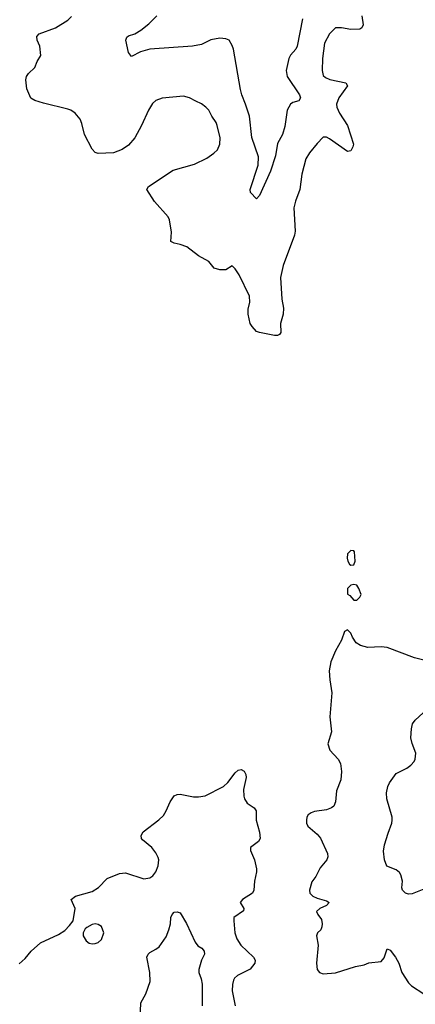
# Model space of a CAD drawing. Header units: inches. Extents: x 2057696 to 2160536, y 827480 to 1016834.
# Tile 230 of 256: x 2120934 to 2123535, y 897121 to 903584. Entities that reach past the tile are written whole.
import ezdxf

# ---------------------------------------------------------------- set-up
doc = ezdxf.new("R2010")
doc.units = ezdxf.units.IN
doc.header["$MEASUREMENT"] = 0
doc.layers.add('C1829', color=7, linetype='Continuous')
doc.layers.add('C1920', color=7, linetype='Continuous')

msp = doc.modelspace()

# ---------------------------------------------------------------- linework, layer by layer
at = {"layer": 'C1829', "color": 5}
for points, elevation in [([(2123130, 899876.2), (2123110, 899871.5), (2123088, 899850), (2123090, 899814), (2123104.7, 899804.7), (2123130, 899774), (2123150, 899774), (2123170, 899794), (2123178, 899810), (2123164, 899850), (2123150, 899872)], 420), ([(2121430, 897649.2), (2121410, 897644), (2121374.4, 897625.6), (2121364, 897616), (2121351, 897590), (2121351, 897570), (2121370, 897538), (2121390, 897522.8), (2121410, 897517.3), (2121430, 897519.1), (2121450, 897527.7), (2121472.9, 897547.1), (2121487.3, 897590), (2121471.5, 897631.5), (2121450, 897645.2)], 380)]:
    msp.add_lwpolyline(points, close=True, dxfattribs=dict(at, elevation=elevation))
for points, elevation in [([(2123670, 899360.9), (2123530, 899395.6), (2123350, 899462.7), (2123310, 899466.6), (2123222.8, 899462.8), (2123175.5, 899475.5), (2123146, 899494), (2123121.2, 899530), (2123110, 899558), (2123090, 899578), (2123070, 899568), (2123048.7, 899511.3), (2123010, 899441.2), (2122980.3, 899370), (2122968.9, 899310), (2122972.7, 899250), (2122986.2, 899166.2), (2122972.8, 899007.2), (2122983.6, 898910), (2122959.6, 898830), (2122973.7, 898790), (2123028.7, 898730), (2123042.2, 898702.2), (2123050.2, 898650), (2123045.1, 898594.9), (2123016.7, 898523.3), (2123010.3, 898449.7), (2122998.5, 898421.5), (2122984, 898410), (2122950, 898397.2), (2122873, 898387), (2122850, 898378.7), (2122830, 898365.2), (2122821.6, 898350), (2122818.4, 898330), (2122819.3, 898310), (2122828, 898290), (2122890, 898237.4), (2122912.5, 898212.5), (2122958.5, 898110), (2122959.6, 898090), (2122952.2, 898070), (2122910, 898017.2), (2122880.6, 897959.4), (2122854.3, 897925.7), (2122838.5, 897870), (2122840.7, 897850), (2122860.8, 897830), (2122890, 897816.8), (2122950, 897800.2), (2122968.5, 897790), (2122950.4, 897770), (2122907, 897750), (2122886, 897730), (2122892.9, 897710), (2122917.7, 897677.7), (2122923.2, 897650), (2122921.3, 897630), (2122913.1, 897610), (2122892.4, 897590), (2122884.6, 897570), (2122895.3, 897510), (2122884.4, 897390), (2122890.4, 897350.4), (2122906, 897330), (2122930, 897321.6), (2123010, 897328.5), (2123142, 897370), (2123199.3, 897380.7), (2123230, 897392.2), (2123310, 897403), (2123330, 897426), (2123350, 897484.7), (2123370, 897476.3), (2123404.9, 897430), (2123425.7, 897390), (2123446, 897330), (2123490, 897262), (2123510, 897242), (2123590, 897190.5)], 420), ([(2123590, 897876.9), (2123514.2, 897845.8), (2123490, 897844.7), (2123470, 897851.3), (2123449.8, 897869.8), (2123445.4, 897885.4), (2123449.7, 897930), (2123440.5, 897970), (2123430, 897987), (2123410, 898002.9), (2123348.3, 898028.3), (2123332.6, 898070), (2123326.3, 898126.3), (2123333, 898167), (2123355.6, 898244.4), (2123380.7, 898310), (2123382.9, 898330), (2123382.4, 898350), (2123348.6, 898470), (2123346.4, 898510), (2123353.3, 898550), (2123364.8, 898575.2), (2123410, 898635.3), (2123478, 898670), (2123506, 898690), (2123526.2, 898713.8), (2123534, 898730), (2123538.7, 898770), (2123513.4, 898833.4), (2123505.7, 898870), (2123509.8, 898930.2), (2123517.4, 898962.6), (2123533.9, 898986.1), (2123586.2, 899033.8)], 420), ([(2120930, 897386.8), (2120970, 897420.7), (2121010, 897470.8), (2121070, 897524), (2121190, 897578.8), (2121230, 897606), (2121261.5, 897638.5), (2121285.2, 897670), (2121299.3, 897750), (2121273.2, 897810), (2121301.2, 897830), (2121410, 897861.5), (2121451.9, 897888.1), (2121510, 897947.6), (2121590, 897979.3), (2121630, 897983.8), (2121750, 897945.5), (2121790, 897950.5), (2121810, 897964.9), (2121830, 897990.6), (2121843.9, 898030), (2121848.3, 898068.3), (2121844.8, 898084.7), (2121830, 898116), (2121803.7, 898150), (2121740.5, 898200.5), (2121734.5, 898210), (2121731.8, 898230), (2121746, 898254), (2121848.8, 898331.2), (2121879.3, 898360.7), (2121897.7, 898390), (2121923.5, 898450), (2121949.9, 898490.1), (2121970, 898499.2), (2121990, 898500.6), (2122077.6, 898482.4), (2122110, 898482.4), (2122152.7, 898490), (2122273.3, 898550), (2122302.3, 898577.7), (2122350, 898641.3), (2122370, 898657.3), (2122390, 898662.8), (2122410, 898651.3), (2122421.6, 898630), (2122422.3, 898610), (2122405.1, 898530), (2122407, 898487), (2122412.1, 898470), (2122430, 898441.1), (2122476.4, 898410), (2122488.7, 898390), (2122487.6, 898330), (2122510.2, 898250), (2122514.4, 898210), (2122504.9, 898190), (2122450.4, 898150), (2122450.4, 898130), (2122477.4, 898070), (2122491.4, 898010), (2122491.4, 897990), (2122476.9, 897930), (2122474, 897870), (2122465.2, 897850), (2122399.5, 897810), (2122383.1, 897790), (2122408.4, 897750), (2122404.7, 897735.3), (2122342.8, 897690), (2122340.7, 897670), (2122348.8, 897591.2), (2122360.6, 897550), (2122387.2, 897510), (2122471.4, 897431.4), (2122481.7, 897410), (2122479.4, 897390), (2122450, 897351.5), (2122366.4, 897310), (2122347, 897293), (2122340.2, 897279.8), (2122332.4, 897250), (2122331.3, 897210), (2122350.2, 897110)], 380), ([(2121722.9, 896970), (2121729.6, 897130), (2121762.7, 897190), (2121792.3, 897270), (2121789.6, 897330.4), (2121770, 897431.3), (2121778, 897450), (2121790, 897462), (2121830, 897482), (2121850, 897497.3), (2121896.1, 897563.9), (2121914.3, 897610), (2121924.7, 897650), (2121928.4, 897690), (2121936.9, 897710), (2121950, 897726), (2121970, 897728.2), (2121990, 897722), (2122030, 897650.8), (2122088, 897528), (2122105.4, 897505.4), (2122130.7, 897490), (2122147.7, 897470), (2122148, 897450), (2122130.3, 897409.7), (2122112.7, 897350), (2122112.7, 897330), (2122127.9, 897287.9), (2122133.1, 897253.1), (2122133.4, 897110)], 360)]:
    msp.add_lwpolyline(points, dxfattribs=dict(at, elevation=elevation))
at = {"layer": 'C1920', "color": 5}
for points, elevation in [([(2123183.8, 903610), (2123191.2, 903550), (2123183, 903530), (2123170, 903522), (2123110, 903519.7), (2123048.8, 903531.2), (2123010, 903529.6), (2122970, 903492), (2122936.9, 903430), (2122924.7, 903330), (2122922.6, 903250), (2122930, 903217.3), (2122943.9, 903203.9), (2122972.2, 903192.2), (2123079.1, 903170), (2123088.9, 903150), (2123031, 903070), (2123017.7, 903030), (2123019.8, 903010), (2123035.5, 902970), (2123089.3, 902890), (2123127.9, 902767.9), (2123124.4, 902750), (2123110, 902722.7), (2123090, 902718.4), (2122970, 902801.7), (2122950, 902813.3), (2122930, 902811.8), (2122890, 902771.3), (2122840.2, 902710), (2122814.7, 902670), (2122788.5, 902570), (2122775.9, 902470), (2122747.5, 902392.5), (2122737.1, 902350), (2122744.2, 902195.8), (2122740.8, 902170), (2122666.7, 901970), (2122649.3, 901890.7), (2122656.5, 901750), (2122667.9, 901690), (2122665.2, 901650), (2122648.4, 901590), (2122650.5, 901530), (2122642.5, 901517.5), (2122628.3, 901511.7), (2122610, 901511.5), (2122510, 901529.6), (2122490, 901538), (2122461.2, 901570), (2122449.9, 901590), (2122435, 901650), (2122435.7, 901684.3), (2122446.4, 901730), (2122443.8, 901770), (2122376.9, 901910), (2122350, 901949.3), (2122330, 901969.2), (2122290, 901942), (2122250, 901942.9), (2122212.1, 901952.1), (2122177.6, 901997.6), (2122110, 902034.5), (2122032.3, 902092.3), (2121990, 902107.8), (2121950, 902116.2), (2121928, 902128), (2121931.8, 902190), (2121919.5, 902270), (2121909.5, 902290), (2121820.9, 902390), (2121769.3, 902470), (2121781.2, 902490), (2121943.7, 902596.3), (2122083.9, 902636.1), (2122164, 902676), (2122210, 902706.7), (2122234, 902730), (2122250, 902766), (2122252.1, 902807.9), (2122233.1, 902890), (2122225.4, 902910), (2122196.9, 902950), (2122176.9, 902990), (2122158, 903010), (2122130, 903031), (2122092, 903050), (2122049.3, 903070), (2122010, 903082), (2121871.5, 903068.4), (2121830, 903054.5), (2121807.2, 903032.8), (2121780.4, 902990), (2121734.4, 902890), (2121690, 902809.2), (2121650, 902760.9), (2121607.1, 902732.9), (2121550, 902709.5), (2121450, 902706), (2121430, 902713.2), (2121410, 902734), (2121359.7, 902830), (2121342.7, 902902.7), (2121332, 902930), (2121298, 902970), (2121270, 902989.6), (2121250, 902997.6), (2121090, 903036.9), (2121033.6, 903053.6), (2121007.9, 903067.9), (2120980.7, 903130), (2120974.5, 903190), (2120979.5, 903210), (2120992.3, 903230), (2121032.7, 903270), (2121049.5, 903310.5), (2121072.1, 903347.9), (2121066, 903410), (2121049.5, 903450), (2121047.2, 903472.8), (2121062, 903490), (2121169.7, 903530.3), (2121250, 903580.5), (2121275.2, 903604.8)], 380), ([(2122792.2, 903590), (2122758.8, 903410), (2122749.1, 903390), (2122714.9, 903350), (2122703.9, 903330), (2122684.9, 903250), (2122691.4, 903210), (2122772.4, 903090), (2122780.4, 903070), (2122768.5, 903051.5), (2122730, 903040.7), (2122714, 903030), (2122692.7, 902990), (2122676.5, 902883.5), (2122661.3, 902830), (2122627.9, 902772.1), (2122616.5, 902690), (2122583.6, 902590), (2122510, 902429), (2122490, 902408), (2122452, 902450), (2122449.5, 902470), (2122501, 902630), (2122503.3, 902683.3), (2122460.3, 902810), (2122444.4, 902950), (2122419.1, 903030), (2122394.5, 903090), (2122385.9, 903125.9), (2122338.5, 903390), (2122330, 903415.1), (2122310, 903449.2), (2122290, 903459.3), (2122250, 903462.7), (2122190, 903452.3), (2122130, 903422), (2122070, 903409.6), (2121790, 903389.7), (2121727.7, 903372.2), (2121670, 903342.9), (2121650, 903369.5), (2121632.8, 903450), (2121638, 903470), (2121650, 903478.4), (2121690, 903490.4), (2121730, 903514.9), (2121783.8, 903556.2), (2121834.5, 903610)], 360)]:
    msp.add_lwpolyline(points, dxfattribs=dict(at, elevation=elevation))
at = {"layer": 'C1920', "color": 5, "elevation": 420}
msp.add_lwpolyline([(2123110, 900099), (2123090, 900078), (2123086, 900050), (2123090.7, 900030), (2123102, 900010), (2123110, 900003.8), (2123130, 900006.7), (2123138.7, 900030), (2123134, 900090), (2123130, 900098)], close=True, dxfattribs=at)

doc.saveas('drawing.dxf')
